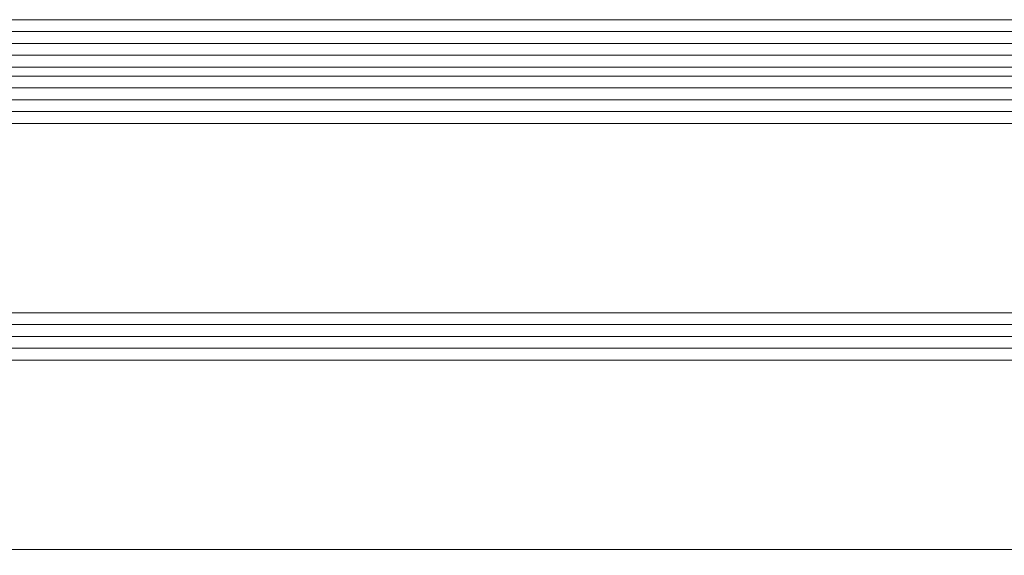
# Model space of a CAD drawing. Header units: inches. Extents: x -96941 to 10978768, y -673 to 1070890.
# Tile 222 of 256: x 63885 to 63969, y 3637 to 3682. Entities that reach past the tile are written whole.
import ezdxf

# ---------------------------------------------------------------- set-up
doc = ezdxf.new("R2010")
doc.units = ezdxf.units.IN
doc.layers.add('_MB_kreskowanie_szklo_0.09', color=157, linetype='Continuous', lineweight=9)
doc.layers.add('_MB_szklo_0.15', color=142, linetype='Continuous', lineweight=15)

# ---------------------------------------------------------------- blocks, each defined once
blk = doc.blocks.new('*U622')
at = {"layer": '_MB_kreskowanie_szklo_0.09'}
for points in [[(0, -23), (918, -23)], [(0, -24), (918, -24)], [(0, -25), (918, -25)], [(0, -43), (918, -43)], [(0, -44), (918, -44)], [(0, -45), (918, -45)], [(0, -47.76), (918, -47.76)], [(0, -48.76), (918, -48.76)], [(0, -49.76), (918, -49.76)]]:
    blk.add_lwpolyline(points, dxfattribs=at)
at = {"layer": '_MB_szklo_0.15'}
for points in [[(918, 0), (0, 0), (0, -6), (918, -6)], [(918, -22), (0, -22), (0, -26), (918, -26)], [(918, -42), (0, -42), (0, -46), (918, -46)], [(918, -46), (0, -46), (0, -46.76), (918, -46.76)], [(918, -46.76), (0, -46.76), (0, -50.76), (918, -50.76)]]:
    blk.add_lwpolyline(points, dxfattribs=at)

msp = doc.modelspace()

# ---------------------------------------------------------------- block references
at = {"color": 14, "true_color": 0xa30000, "xscale": -1, "rotation": 180}
msp.add_blockref('*U622', (63803.735, 3631.444), dxfattribs=at)

doc.saveas('drawing.dxf')
